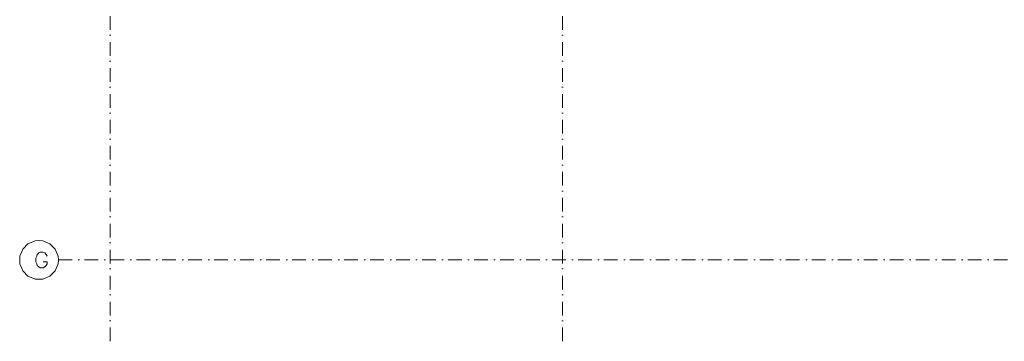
# Model space of a CAD drawing. Extents: x -283435 to 14216, y -77540 to 30522.
# Tile 1 of 177: x -281138 to -255732, y -49203 to -40897. Entities that reach past the tile are written whole.
import ezdxf

# ---------------------------------------------------------------- set-up
doc = ezdxf.new("R2010")
doc.units = 0
doc.header["$MEASUREMENT"] = 0
doc.linetypes.add('Kropki i Kreski', pattern=[670.277762, 352.777767, -176.388884, 0, -141.111112])
doc.layers.add('OSIE_Nr_Pióra__5', color=5, linetype='Continuous', lineweight=18)
doc.layers.add('OSIE_Nr_Pióra__7', color=7, linetype='Continuous', lineweight=18)

msp = doc.modelspace()

# ---------------------------------------------------------------- linework, layer by layer
at = {"layer": 'OSIE_Nr_Pióra__5', "linetype": 'Kropki i Kreski'}
msp.add_line((-267131.7, -49203.4), (-267131.7, 27442), dxfattribs=at)
at = {"layer": 'OSIE_Nr_Pióra__7', "linetype": 'Kropki i Kreski'}
for p, q in [((-278804, -49203.4), (-278804, 27442)), ((-280139.5, -47099.9), (-224204, -47099.9))]:
    msp.add_line(p, q, dxfattribs=at)
at = {"layer": 'OSIE_Nr_Pióra__7', "linetype": 'Continuous', "flags": 128}
msp.add_lwpolyline([(-281138.2, -47105.2), (-281133.1, -47204.5), (-281054.6, -47382.4), (-280923.8, -47518.5), (-280740.9, -47596.7), (-280641.6, -47602.1), (-280537, -47596.7), (-280359.1, -47518.5), (-280223.4, -47382.4), (-280144.8, -47204.5), (-280139.5, -47105.2), (-280144.8, -47000.6), (-280223.4, -46823), (-280359.1, -46687), (-280537, -46608.4), (-280641.6, -46603.4), (-280740.9, -46608.4), (-280923.8, -46687), (-281054.6, -46823), (-281133.1, -47000.6)], close=True, dxfattribs=at)
msp.add_lwpolyline([(-280531.6, -47147), (-280432.3, -47147), (-280432.3, -47204.5), (-280453.4, -47246.3), (-280489.9, -47283.1), (-280531.6, -47303.9), (-280610.2, -47303.9), (-280646.7, -47283.1), (-280683.4, -47246.3), (-280699.1, -47204.5), (-280719.9, -47147), (-280719.9, -47058.1), (-280699.1, -47000.6), (-280683.4, -46958.8), (-280646.7, -46922.3), (-280610.2, -46901.3), (-280531.6, -46901.3), (-280489.9, -46922.3), (-280453.4, -46958.8), (-280432.3, -47000.6)], dxfattribs=at)

doc.saveas('drawing.dxf')
